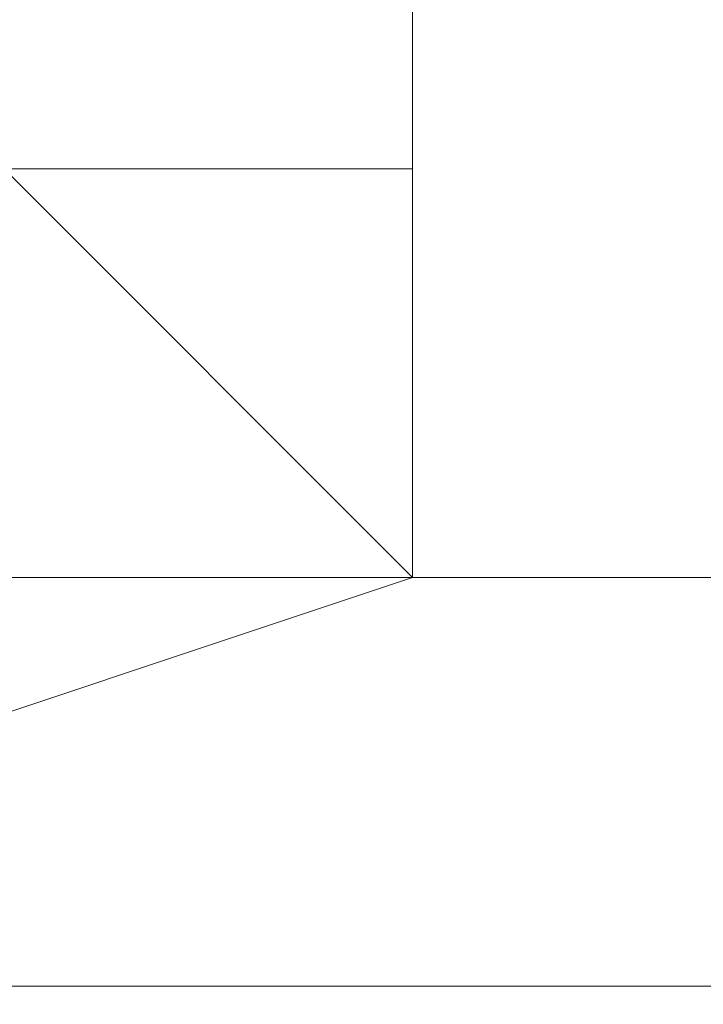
# Model space of a CAD drawing. Header units: inches. Extents: x -79624 to 52587, y -27526 to 10116.
# Tile 89 of 256: x 10238 to 10253, y -15409 to -15388. Entities that reach past the tile are written whole.
import ezdxf

# ---------------------------------------------------------------- set-up
doc = ezdxf.new("R2010")
doc.units = ezdxf.units.IN
doc.header["$MEASUREMENT"] = 0
doc.layers.add('- მექანიკური ნაწილი', color=7, linetype='Continuous', lineweight=18)
doc.layers.add('Dimensioning - General', color=7, linetype='Continuous')
doc.styles.add('GENERATED_STYLE_1', font='txt')
doc.dimstyles.new('GENERATED_STYLE__1', dxfattribs={"dimtxt": 100, "dimasz": 76, "dimexe": 0.18, "dimexo": 0.0625, "dimgap": 0, "dimtad": 0, "dimdec": 0, "dimlfac": 0.1, "dimzin": 0, "dimdsep": 46, "dimtxsty": 'GENERATED_STYLE_1', "dimblk": 'ARROWHEAD_5', "dimblk1": 'ARROWHEAD_5', "dimblk2": 'ARROWHEAD_5', "dimcen": 0.09, "dimse1": 1, "dimse2": 1, "dimclrd": 7, "dimclre": 7, "dimclrt": 7, "dimadec": 0, "dimazin": 0, "dimtfac": 1, "dimtdec": 4, "dimtmove": 0, "dimatfit": 3, "dimfxl": 1, "dimtolj": 1, "dimtzin": 0, "dimarcsym": 0})
doc.dimstyles.new('GENERATED_STYLE__2', dxfattribs={"dimtxt": 100, "dimasz": 76, "dimexe": 0.18, "dimexo": 0.0625, "dimgap": 0, "dimtad": 0, "dimtih": 1, "dimtoh": 1, "dimdec": 0, "dimlfac": 0.1, "dimzin": 0, "dimdsep": 46, "dimtxsty": 'GENERATED_STYLE_1', "dimblk": 'ARROWHEAD_5', "dimblk1": 'ARROWHEAD_5', "dimblk2": 'ARROWHEAD_5', "dimcen": 0.09, "dimse1": 1, "dimse2": 1, "dimclrd": 7, "dimclre": 7, "dimclrt": 7, "dimadec": 0, "dimazin": 0, "dimtfac": 1, "dimtdec": 4, "dimtmove": 0, "dimatfit": 3, "dimfxl": 1, "dimtolj": 1, "dimtzin": 0, "dimarcsym": 0})

# ---------------------------------------------------------------- blocks, each defined once
blk = doc.blocks.new('ARROWHEAD_5')
at = {"linetype": 'Continuous', "lineweight": 0}
blk.add_hatch(color=0, dxfattribs=at).paths.add_polyline_path([(-1, 0.2679), (0, 0), (-1, -0.2679)])
at = {"color": 0, "linetype": 'Continuous', "lineweight": 0}
blk.add_line((0, 0), (-1, 0), dxfattribs=at)
blk = doc.blocks.new('*D249')
at = {"layer": 'Defpoints', "color": 0, "linetype": 'Continuous', "transparency": 16777216}
for p in [(358.556, 209.203), (25258.556, 209.203), (1258.556, -26125.722)]:
    blk.add_point(p, dxfattribs=at)
at = {"layer": 'Dimensioning - General', "color": 7, "linetype": 'Continuous', "lineweight": -2, "transparency": 16777216}
for p, q in [((358.556, 133.203), (358.556, -12795.724)), ((358.556, -26049.722), (358.556, -13148.104))]:
    blk.add_line(p, q, dxfattribs=at)
at = {"layer": 'Dimensioning - General', "color": 7, "linetype": 'Continuous', "lineweight": -2, "transparency": 16777216, "xscale": 76.00000000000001, "yscale": 76.00000000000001, "zscale": 76.00000000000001}
for p, rotation in [((358.556, 209.203), 90), ((358.556, -26125.722), 270)]:
    blk.add_blockref('ARROWHEAD_5', p, dxfattribs=dict(at, rotation=rotation))
at = {"layer": 'Dimensioning - General', "color": 7, "linetype": 'Continuous', "lineweight": 13, "transparency": 16777216, "insert": (358.556, -12971.914), "char_height": 100, "attachment_point": 5, "rotation": 90, "style": 'GENERATED_STYLE_1'}
blk.add_mtext('\\A1;2633', dxfattribs=at)
blk = doc.blocks.new('*D264')
at = {"layer": 'Defpoints', "color": 0, "linetype": 'Continuous', "transparency": 16777216}
for p in [(7428.968, -14429.123), (51186.628, -26125.722), (51186.628, -26425.722)]:
    blk.add_point(p, dxfattribs=at)
at = {"layer": 'Dimensioning - General', "color": 7, "linetype": 'Continuous', "lineweight": -2, "transparency": 16777216}
for p, q in [((7504.968, -26425.722), (29120.843, -26425.722)), ((51110.628, -26425.722), (29468.462, -26425.722))]:
    blk.add_line(p, q, dxfattribs=at)
at = {"layer": 'Dimensioning - General', "color": 7, "linetype": 'Continuous', "lineweight": -2, "transparency": 16777216, "xscale": 76.00000000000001, "yscale": 76.00000000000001, "zscale": 76.00000000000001, "rotation": 180}
blk.add_blockref('ARROWHEAD_5', (7428.968, -26425.722), dxfattribs=at)
at = {"layer": 'Dimensioning - General', "color": 7, "linetype": 'Continuous', "lineweight": -2, "transparency": 16777216, "xscale": 76.00000000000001, "yscale": 76.00000000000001, "zscale": 76.00000000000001}
blk.add_blockref('ARROWHEAD_5', (51186.628, -26425.722), dxfattribs=at)
at = {"layer": 'Dimensioning - General', "color": 7, "linetype": 'Continuous', "lineweight": 13, "transparency": 16777216, "insert": (29294.653, -26425.722), "char_height": 100, "attachment_point": 5, "style": 'GENERATED_STYLE_1'}
blk.add_mtext('\\A1;4376', dxfattribs=at)
blk = doc.blocks.new('*D276')
at = {"layer": 'Defpoints', "color": 0, "linetype": 'Continuous', "transparency": 16777216}
for p in [(7428.968, -14429.123), (51786.628, -14429.123), (4328.728, -18360.584)]:
    blk.add_point(p, dxfattribs=at)
at = {"layer": 'Dimensioning - General', "color": 7, "linetype": 'Continuous', "lineweight": -2, "transparency": 16777216}
for p, q in [((51786.628, -14505.123), (51786.628, -16274.383)), ((51786.628, -18284.584), (51786.628, -16531.526))]:
    blk.add_line(p, q, dxfattribs=at)
at = {"layer": 'Dimensioning - General', "color": 7, "linetype": 'Continuous', "lineweight": -2, "transparency": 16777216, "xscale": 76.00000000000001, "yscale": 76.00000000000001, "zscale": 76.00000000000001}
for p, rotation in [((51786.628, -14429.123), 90), ((51786.628, -18360.584), 270)]:
    blk.add_blockref('ARROWHEAD_5', p, dxfattribs=dict(at, rotation=rotation))
at = {"layer": 'Dimensioning - General', "color": 7, "linetype": 'Continuous', "lineweight": 13, "transparency": 16777216, "insert": (51786.628, -16402.954), "char_height": 100, "attachment_point": 5, "rotation": 90, "style": 'GENERATED_STYLE_1'}
blk.add_mtext('\\A1;393', dxfattribs=at)

msp = doc.modelspace()

# ---------------------------------------------------------------- linework, layer by layer
at = {"layer": '- მექანიკური ნაწილი', "color": 7, "lineweight": 0}
for points in [[(10282.8579, -14968.80526), (10282.8579, -14977.78728), (10282.8579, -15040.66148), (10282.8579, -15067.60756), (10282.8579, -15112.5177), (10282.8579, -15148.44581), (10282.8579, -15193.35595), (10282.8579, -15229.28406), (10282.8579, -15274.1942), (10282.8579, -15310.12231), (10282.8579, -15346.05043), (10282.8579, -15408.92462), (9779.86434, -15408.92462)], [(9779.86434, -15399.94259), (10282.8579, -15399.94259), (10282.8579, -15381.97854), (10282.8579, -15399.94259), (10426.57034, -15399.94259), (10426.57034, -15381.97854), (10282.8579, -15381.97854), (10282.8579, -15399.94259), (10426.57034, -15399.94259), (10426.57034, -15381.97854), (10282.8579, -15381.97854), (10282.8579, -15355.03245), (10426.57034, -15355.03245), (10426.57034, -15319.10434), (10426.57034, -15355.03245), (10426.57034, -15319.10434), (10426.57034, -15355.03245), (10426.57034, -15319.10434)], [(9779.86434, -15381.97854), (10282.8579, -15381.97854), (10282.8579, -15399.94259), (9779.86434, -15399.94259)], [(9779.86434, -15381.97854), (10282.8579, -15381.97854), (10282.8579, -15399.94259), (9779.86434, -15399.94259)], [(10246.92979, -15390.96057), (10246.92979, -15390.96057)], [(10246.92979, -15399.94259), (10246.92979, -15390.96057), (10246.92979, -15399.94259)], [(10246.92979, -15390.96057), (10246.92979, -15390.96057)], [(10246.92979, -15399.94259), (10246.92979, -15390.96057), (10246.92979, -15399.94259)], [(9779.86434, -15417.90665), (10282.8579, -15417.90665), (10282.8579, -15408.92462), (10426.57034, -15408.92462), (10426.57034, -15417.90665), (10426.57034, -15408.92462), (10462.49845, -15408.92462), (10462.49845, -15417.90665), (10426.57034, -15417.90665), (10426.57034, -15408.92462), (10426.57034, -15399.94259), (10426.57034, -15408.92462), (10426.57034, -15399.94259), (10426.57034, -15408.92462), (10462.49845, -15408.92462), (10462.49845, -15417.90665), (10426.57034, -15417.90665), (10426.57034, -15408.92462), (10426.57034, -15417.90665), (10426.57034, -15408.92462), (10426.57034, -15417.90665), (10282.8579, -15417.90665), (10282.8579, -15408.92462), (9779.86434, -15408.92462)], [(9779.86434, -15408.92462), (10282.8579, -15408.92462), (10282.8579, -15399.94259), (10282.8579, -15408.92462), (10282.8579, -15399.94259), (10282.8579, -15408.92462), (10282.8579, -15417.90665), (10282.8579, -15408.92462), (10282.8579, -15417.90665), (10282.8579, -15408.92462)], [(9779.86434, -15399.94259), (10282.8579, -15399.94259), (10282.8579, -15408.92462), (9779.86434, -15408.92462)]]:
    msp.add_lwpolyline(points, dxfattribs=at)
msp.add_lwpolyline([(10219.9837, -15408.92462), (10219.9837, -15274.1942), (10246.92979, -15256.23015), (10246.92979, -15399.94259)], close=True, dxfattribs=at)
at = {"layer": '- მექანიკური ნაწილი', "lineweight": 0}
for points in [[(10246.92979, -15381.97854), (10246.92979, -15390.96057), (10246.92979, -15381.97854)], [(10246.92979, -15390.96057), (10237.94776, -15390.96057), (10246.92979, -15390.96057)], [(10237.94776, -15390.96057), (10246.92979, -15399.94259), (10237.94776, -15390.96057)], [(10246.92979, -15390.96057), (10246.92979, -15390.96057)], [(10246.92979, -15399.94259), (10246.92979, -15399.94259)], [(10246.92979, -15399.94259), (10255.91181, -15399.94259), (10246.92979, -15399.94259)]]:
    msp.add_lwpolyline(points, dxfattribs=at)

# ---------------------------------------------------------------- dimensions: what is measured, and where the dimension line sits
at = {"layer": 'Dimensioning - General', "color": 7, "linetype": 'Continuous', "lineweight": 13}
for base, p1, p2, picture, middle in [((358.55594, 209.20337), (1258.55593, -26125.72241), (25258.55593, 209.20337), '*D249', (358.55594, -12971.91402)), ((51786.62821, -14429.12325), (4328.72843, -18360.58402), (7428.96845, -14429.12325), '*D276', (51786.62821, -16402.95414))]:
    dim = msp.add_linear_dim(base=base, p1=p1, p2=p2, angle=90, dimstyle='GENERATED_STYLE__1', dxfattribs=at)
    dim.commit()
    dim.dimension.update_dxf_attribs({"geometry": picture, "text_midpoint": middle, "dimtype": 160, "text_rotation": 90})
dim = msp.add_linear_dim(base=(51186.62821, -26425.72242), p1=(7428.96845, -14429.12325), p2=(51186.62821, -26125.72241), dimstyle='GENERATED_STYLE__2', dxfattribs=at)
dim.commit()
dim.dimension.update_dxf_attribs({"geometry": '*D264', "text_midpoint": (29294.65282, -26425.72242), "dimtype": 160})

doc.saveas('drawing.dxf')
